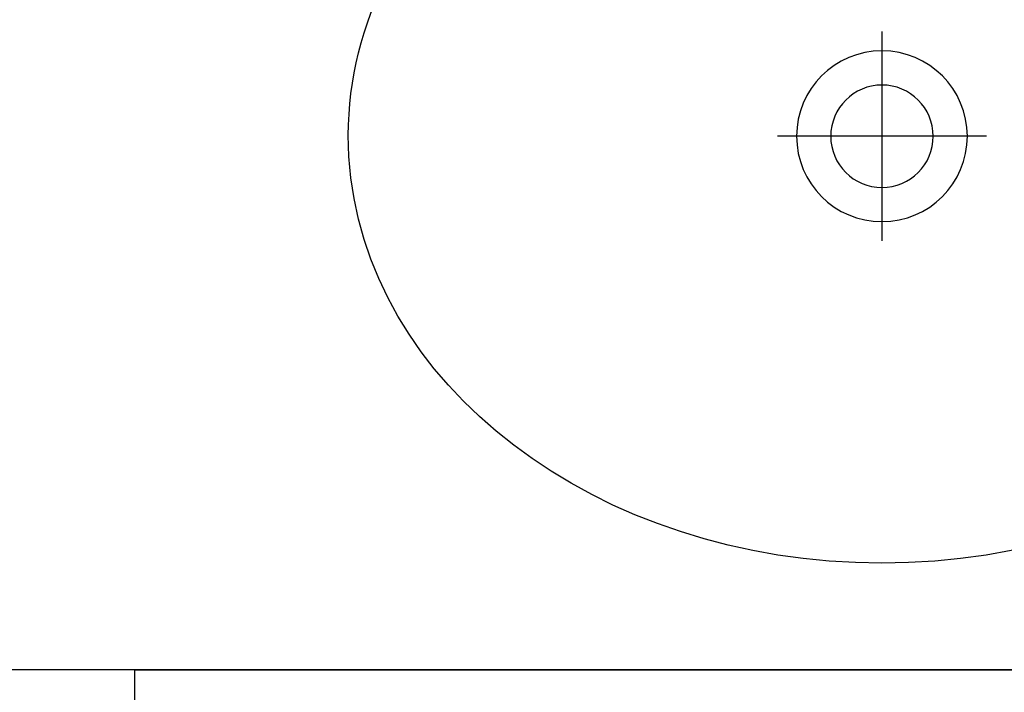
# Model space of a CAD drawing. Header units: millimetres. Extents: x 6161 to 8965, y -9035 to -5431.
# Tile 192 of 256: x 6853 to 6900, y -6625 to -6593. Entities that reach past the tile are written whole.
import ezdxf

# ---------------------------------------------------------------- set-up
doc = ezdxf.new("R2010")
doc.units = ezdxf.units.MM
doc.linetypes.add('DASHED', pattern=[19.05, 12.7, -6.35])
doc.layers.add('Wyposazenie Wew - Urzadzenia Sanitarne', color=6, linetype='Continuous')

# ---------------------------------------------------------------- blocks, each defined once
blk = doc.blocks.new('Modul_MOP')
at = {"color": 9, "true_color": 0xb8b8b8}
for points in [[(0, -25.1), (0, -34.9)], [(-4.9, -30), (4.9, -30)]]:
    blk.add_lwpolyline(points, dxfattribs=at)
at = {"color": 9, "linetype": 'DASHED', "ltscale": 5, "true_color": 0xb8b8b8}
blk.add_lwpolyline([(-35, -55), (-35, -105), (35, -105), (35, -55), (-35, -55), (35, -105), (-35, -105), (35, -55)], dxfattribs=at)
for radius in [4, 2.4]:
    blk.add_circle((0, -30), radius)
blk.add_ellipse((0, -30), major_axis=(-25, 0), ratio=0.8, start_param=4.807479, end_param=10.900484)
blk.add_point((0, -55))

msp = doc.modelspace()

# ---------------------------------------------------------------- linework, layer by layer
at = {"layer": 'Wyposazenie Wew - Urzadzenia Sanitarne'}
msp.add_lwpolyline([(7013.833, -6623.817), (6518.833, -6623.817), (6518.833, -6568.817), (7013.833, -6568.817)], close=True, dxfattribs=at)

# ---------------------------------------------------------------- block references
at = {"layer": 'Wyposazenie Wew - Urzadzenia Sanitarne', "xscale": -1}
msp.add_blockref('Modul_MOP', (6893.833, -6568.817), dxfattribs=at)

doc.saveas('drawing.dxf')
